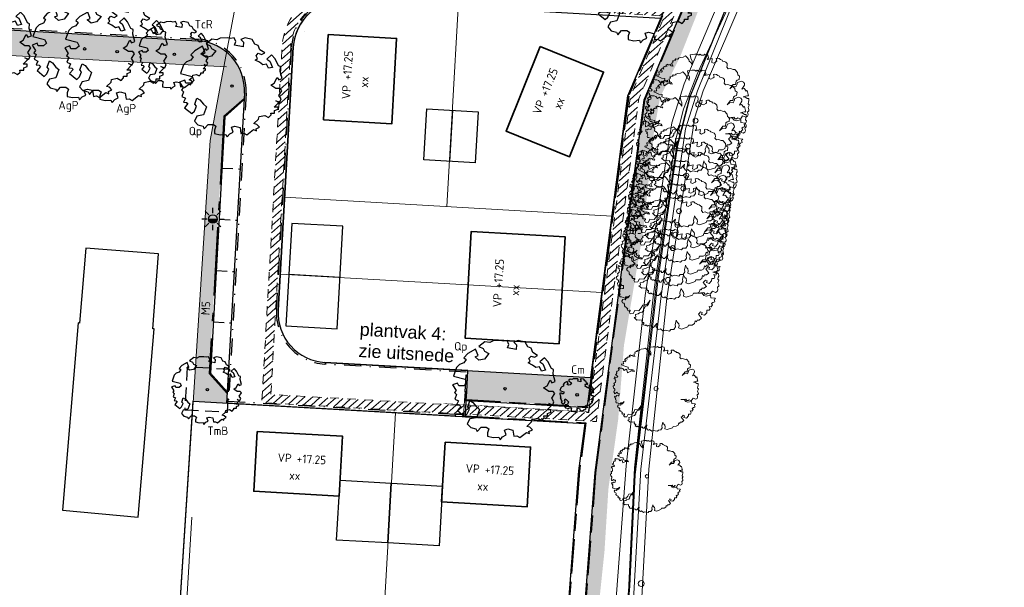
# Model space of a CAD drawing. Header units: metres. Extents: x 174282 to 175177, y 462028 to 462851.
# Tile 25 of 256: x 174612 to 174727, y 462285 to 462351. Entities that reach past the tile are written whole.
import ezdxf
from ezdxf.enums import TextEntityAlignment as Align

# ---------------------------------------------------------------- set-up
doc = ezdxf.new("R2010")
doc.units = ezdxf.units.M
for name, pattern in [('HIDDEN2', [4.7625, 3.175, -1.5875]), ('HIDDENX2', [0.75, 0.5, -0.25]), ('NLCS-HIDDEN', [4, 2, -2]), ('VH-GELEIDEBAND_50X200', [8, 4, -2, 0, -2]), ('VH-OPSLUITBAND', [10, 4, -2, 2, -2]), ('VH-OPSLUITBAND_100X200', [16, 8, -2, 4, -2]), ('VH-OPSLUITBAND_120X250', [26, 16, -4, 2, -4])]:
    doc.linetypes.add(name, pattern=pattern)
for name, color, linetype, lineweight in [('B-ME-GR-BOOM-S', 8, 'Continuous', 20), ('B-ME-GR-HAAG-G', 8, 'GR-HAAG1', 20), ('B-ME-WH-WATERGANG_SLOOT_BODEM-G', 8, 'Continuous', 20), ('B-ME-WH-WATERGANG_SLOOT_INSTEEK-G', 8, 'Continuous', 20), ('B-WE-OG-BEBOUWING-G', 8, 'Continuous', 30), ('B-XX-KG-GRENS_PERCEEL-BEREKEND-G', 213, 'Continuous', 20), ('B-XX-KG-GRENS_PERCEEL-G', 213, 'Continuous', 20), ('N-PV-KG-GRENS_PERCEEL-G', 1, 'Continuous', 20), ('N-PV-KG-GRENS_UITGEEFBAAR-GEBIED-G', 170, 'Continuous', 30), ('N-WE-AL-WERKGRENS-G', 173, 'AL-WERKGRENS', 20), ('N-WE-GR-PLANTVAK-V', 86, 'Continuous', 25), ('N-WE-GR-SOORTNAAM-BOOM-T20', 90, 'Continuous', 25), ('N-WE-GR-SOORTNAAM-GRAS-T20', 90, 'Continuous', 25), ('N-WE-GR-T30', 7, 'Continuous', 30), ('N-WE-GR-WORTELDOEK-G', 147, 'HIDDENX2', 25), ('N-WE-GW-GROEIPLAATSVERBETERING_BOMENGRANULAAT-LAVA-G', 97, 'HIDDEN2', 25), ('N-WE-IE-MEUBILAIR_WEGMEUBILAIR-LICHTMAST-PAALTOP-6.00-S', 5, 'Continuous', 25), ('N-WE-KL-TRACE_WENSTRACE-A', 1, 'Continuous', 20), ('N-WE-KL-TRACE_WENSTRACE-G', 7, 'NLCS-HIDDEN', 20), ('N-WE-OG-BEBOUWING_CARPORT-G', 40, 'Continuous', 25), ('N-WE-OG-BEBOUWING_GARAGE-G', 142, 'Continuous', 25), ('N-WE-OG-BEBOUWING_WONINGBOUW-G', 7, 'Continuous', 35), ('N-WE-OG-BEBOUWING_WONINGBOUW_HUISNUMMER-T20', 7, 'Continuous', 25), ('N-WE-OG-BEBOUWING_WONINGBOUW_VLOERPEIL-T20', 7, 'Continuous', 25), ('N-WE-VH-KANTOPSLUITING_ACHTERKANTBAND-G', 50, 'Continuous', 25), ('N-WE-VH-KANTOPSLUITING_EINDVERLOOPBAND_50-200X200-G', 13, 'Continuous', 25), ('N-WE-VH-KANTOPSLUITING_GELEIDEBAND_50-200X200-G', 210, 'VH-GELEIDEBAND_50X200', 25), ('N-WE-VH-KANTOPSLUITING_OPSLUITBAND_100X200-G', 152, 'VH-OPSLUITBAND_100X200', 25), ('N-WE-VH-KANTOPSLUITING_OPSLUITBAND_120X250-G', 152, 'VH-OPSLUITBAND_120X250', 25), ('N-WE-VH-KANTOPSLUITING_OPSLUITBAND_200X200-G', 152, 'VH-OPSLUITBAND', 20), ('N-WE-VH-VERHARDING_BETONSTRAATSTEEN_MARKERINGSSTEEN-G', 50, 'HIDDEN2', 25)]:
    doc.layers.add(name, color=color, linetype=linetype, lineweight=lineweight)
for name, color, linetype, lineweight, true_color in [('N-WE-GR-BOOM-1E-GROOTTE-S', 7, 'Continuous', 25, 0x00cc00), ('N-WE-GR-BOOM-2E-GROOTTE-S', 7, 'Continuous', 25, 0x00cc00), ('N-WE-GR-BOOM-3E-GROOTTE-S', 7, 'Continuous', 25, 0x00cc00), ('N-WE-GR-GRAS_BERM-NECTAR-ONDER-MAAIMES-V', 7, 'Continuous', 25, 0xc4ff8a)]:
    doc.layers.add(name, color=color, linetype=linetype, lineweight=lineweight, true_color=true_color)
doc.styles.add('NLCS-ISO-M500-T20', font='NLCS-ISO.ttf', dxfattribs={"height": 1})
doc.styles.add('NLCS-ISO-M500-T30', font='NLCS-ISO.ttf', dxfattribs={"height": 1.5})
doc.linetypes.add('AL-WERKGRENS', pattern='A,10,[106,Afdeling.shx,S=1,R=0,X=0,Y=0],-2', length=12)
doc.linetypes.add('GR-HAAG1', pattern='A,6,[176,NLCS.SHX,S=0.125,R=0,X=0,Y=0],-2', length=8)

# ---------------------------------------------------------------- blocks, each defined once
blk = doc.blocks.new('boom')
blk.add_lwpolyline([(-0.306, 1.961), (-0.368, 2.058), (-0.435, 2.112), (-0.463, 2.207), (-0.553, 2.308), (-0.621, 2.376), (-0.727, 2.32), (-0.864, 2.305), (-0.973, 2.267), (-0.946, 2.228), (-1.009, 2.216), (-1.034, 2.222), (-1.086, 2.235), (-1.118, 2.198), (-1.085, 2.17), (-1.135, 2.17), (-1.165, 2.165), (-1.249, 2.129), (-1.214, 2.084), (-1.238, 2.046), (-1.295, 2.022), (-1.272, 1.977), (-1.266, 1.907), (-1.229, 1.873), (-1.33, 1.894), (-1.364, 1.911), (-1.358, 1.967), (-1.424, 1.937), (-1.482, 1.941), (-1.494, 1.977), (-1.573, 1.911), (-1.514, 1.868), (-1.571, 1.86), (-1.616, 1.843), (-1.638, 1.866), (-1.702, 1.804), (-1.68, 1.732), (-1.763, 1.769), (-1.851, 1.663), (-1.746, 1.645), (-1.784, 1.578), (-1.855, 1.599), (-1.919, 1.596), (-1.901, 1.476), (-1.89, 1.472), (-1.943, 1.437), (-2.007, 1.451), (-2.028, 1.401), (-1.919, 1.352), (-1.795, 1.296), (-1.625, 1.267), (-1.636, 1.168), (-1.59, 1.14), (-1.505, 1.094), (-1.41, 1.112), (-1.304, 1.077), (-1.262, 1.006), (-1.35, 1.02), (-1.417, 1.059), (-1.474, 1.024), (-1.661, 0.925), (-1.707, 1.101), (-1.753, 1.144), (-1.862, 1.073), (-1.94, 1.179), (-2.021, 1.207), (-2.113, 1.207), (-2.158, 1.234), (-2.208, 1.146), (-2.162, 1.112), (-2.18, 1.055), (-2.212, 1.041), (-2.265, 1.033), (-2.306, 0.96), (-2.286, 0.9), (-2.335, 0.851), (-2.364, 0.826), (-2.236, 0.72), (-2.282, 0.678), (-2.353, 0.66), (-2.42, 0.699), (-2.441, 0.586), (-2.424, 0.579), (-2.374, 0.568), (-2.385, 0.505), (-2.357, 0.473), (-2.374, 0.374), (-2.466, 0.304), (-2.427, 0.237), (-2.438, 0.201), (-2.508, 0.152), (-2.487, 0.025), (-2.448, 0.011), (-2.416, -0.03), (-2.416, -0.106), (-2.443, -0.123), (-2.461, -0.177), (-2.438, -0.234), (-2.434, -0.297), (-2.398, -0.283), (-2.323, -0.243), (-2.296, -0.208), (-2.247, -0.266), (-2.163, -0.274), (-2.171, -0.412), (-2.219, -0.422), (-2.296, -0.394), (-2.347, -0.449), (-2.426, -0.437), (-2.417, -0.522), (-2.345, -0.554), (-2.394, -0.611), (-2.349, -0.64), (-2.333, -0.71), (-2.356, -0.767), (-2.336, -0.825), (-2.272, -0.825), (-2.11, -0.89), (-2.05, -0.829), (-1.946, -0.822), (-1.868, -0.756), (-1.955, -0.876), (-2.026, -0.876), (-2.085, -0.967), (-2.197, -0.946), (-2.251, -1.03), (-2.215, -1.113), (-2.147, -1.127), (-2.12, -1.183), (-2.127, -1.255), (-2.094, -1.306), (-2.061, -1.302), (-2.033, -1.348), (-2.006, -1.374), (-1.983, -1.367), (-1.962, -1.403), (-1.997, -1.424), (-1.953, -1.481), (-1.882, -1.474), (-1.851, -1.476), (-1.845, -1.524), (-1.87, -1.536), (-1.895, -1.555), (-1.843, -1.651), (-1.701, -1.637), (-1.625, -1.496), (-1.42, -1.506), (-1.305, -1.364), (-1.232, -1.225), (-1.027, -1.195), (-0.934, -1.083), (-0.871, -0.99), (-0.948, -1.181), (-1.013, -1.263), (-1.101, -1.266), (-1.142, -1.378), (-1.196, -1.405), (-1.185, -1.473), (-1.253, -1.566), (-1.395, -1.61), (-1.449, -1.652), (-1.586, -1.684), (-1.573, -1.806), (-1.652, -1.831), (-1.513, -1.953), (-1.464, -1.942), (-1.39, -1.959), (-1.264, -1.937), (-1.274, -2.008), (-1.235, -2.069), (-1.186, -2.065), (-1.18, -2.117), (-1.22, -2.165), (-1.117, -2.22), (-1.092, -2.199), (-1.051, -2.2), (-0.996, -2.244), (-0.95, -2.22), (-0.889, -2.242), (-0.82, -2.253), (-0.803, -2.226), (-0.774, -2.286), (-0.778, -2.307), (-0.7, -2.313), (-0.656, -2.253), (-0.548, -2.129), (-0.536, -2.119), (-0.558, -2.244), (-0.597, -2.263), (-0.551, -2.31), (-0.496, -2.403), (-0.445, -2.42), (-0.374, -2.376), (-0.241, -2.488), (-0.139, -2.448), (-0.054, -2.458), (0.079, -2.488), (0.143, -2.414), (0.279, -2.41), (0.36, -2.285), (0.345, -2.174), (0.378, -2.06), (0.398, -1.962), (0.464, -2.078), (0.52, -2.139), (0.537, -2.233), (0.512, -2.34), (0.649, -2.392), (0.966, -2.288), (1, -2.2), (1.182, -2.196), (1.293, -2.127), (1.326, -1.996), (1.392, -2.04), (1.416, -1.957), (1.509, -1.957), (1.632, -1.867), (1.476, -1.669), (1.524, -1.633), (1.587, -1.556), (1.665, -1.591), (1.632, -1.675), (1.776, -1.718), (1.89, -1.594), (1.896, -1.48), (2.008, -1.48), (2.048, -1.413), (2.001, -1.286), (2.093, -1.311), (2.13, -1.261), (2.173, -1.221), (2.115, -1.149), (2.183, -1.097), (2.272, -1.07), (2.24, -0.943), (2.305, -0.92), (2.292, -0.893), (2.081, -0.866), (2.068, -0.739), (1.854, -0.791), (1.745, -0.756), (1.657, -0.644), (1.451, -0.639), (1.737, -0.604), (1.796, -0.689), (1.868, -0.692), (1.928, -0.642), (2.059, -0.701), (2.16, -0.545), (2.316, -0.611), (2.398, -0.567), (2.429, -0.488), (2.404, -0.359), (2.471, -0.297), (2.466, -0.241), (2.431, -0.135), (2.459, -0.065), (2.481, -0.007), (2.426, 0.037), (2.442, 0.142), (2.47, 0.191), (2.459, 0.307), (2.381, 0.305), (2.265, 0.379), (2.183, 0.379), (2.359, 0.432), (2.445, 0.432), (2.431, 0.49), (2.38, 0.684), (2.326, 0.664), (2.275, 0.75), (2.232, 0.785), (2.131, 0.758), (2.255, 0.957), (2.248, 1.027), (2.201, 1.097), (2.107, 1.144), (1.916, 1.078), (1.877, 0.961), (1.83, 0.871), (1.67, 0.887), (1.534, 0.766), (1.698, 0.984), (1.819, 0.988), (1.846, 1.152), (1.901, 1.199), (1.998, 1.222), (2.017, 1.395), (1.921, 1.451), (1.912, 1.565), (1.781, 1.717), (1.703, 1.707), (1.57, 1.761), (1.462, 1.741), (1.394, 1.825), (1.413, 1.903), (1.408, 2.006), (1.348, 2.066), (1.28, 2.106), (1.188, 2.124), (1.164, 2.17), (1.084, 2.192), (1.018, 2.25), (0.943, 2.259), (0.878, 2.242), (0.903, 2.124), (0.864, 2.085), (0.746, 2.021), (0.662, 2.06), (0.684, 2.248), (0.437, 2.192), (0.495, 2.286), (0.471, 2.423), (0.319, 2.457), (0.279, 2.413), (0.157, 2.413), (0.083, 2.462), (0.029, 2.418), (-0.057, 2.455), (-0.162, 2.452), (-0.386, 2.425), (-0.359, 2.258), (-0.299, 2.118), (-0.306, 1.961)])
blk.add_circle((0, 0), 0.12)
blk = doc.blocks.new('SGR-BOOM_1EGROOTTE')
at = {"linetype": 'Continuous', "flags": 128}
blk.add_lwpolyline([(167869.05, 467739.16), (167868.85, 467739.66), (167868.45, 467739.81), (167868.14, 467740.36), (167867.34, 467740.57), (167866.83, 467740.36), (167867.14, 467740.06), (167867.09, 467739.51), (167866.08, 467739.71), (167866.23, 467740.11), (167866.03, 467740.57), (167865.62, 467740.47), (167865.22, 467740.57), (167864.41, 467740.52), (167864.01, 467740.32), (167863.45, 467740.41), (167862.75, 467739.86), (167863.25, 467739.61), (167863.4, 467739.3), (167863.91, 467739.05), (167863.4, 467738.4), (167862.75, 467738.25), (167862.3, 467738.65), (167862.65, 467738.79), (167862.35, 467739.56), (167861.44, 467739.05), (167860.98, 467738.55), (167861.24, 467738.35), (167860.98, 467737.94), (167860.48, 467737.74), (167860.13, 467737.39), (167859.77, 467736.38), (167861.13, 467736.03), (167861.34, 467735.57), (167860.98, 467735.27), (167860.38, 467735.27), (167860.26, 467735.59), (167859.67, 467735.37), (167860.08, 467734.72), (167859.88, 467734.47), (167860.13, 467734.26), (167859.92, 467733.71), (167860.35, 467733.5), (167860.13, 467733.05), (167860.48, 467733), (167860.64, 467732.86), (167860.24, 467732.38), (167861.08, 467731.69), (167861.39, 467731.99), (167861.64, 467732.55), (167861.44, 467732.8), (167861.69, 467733.51), (167862.04, 467733.3), (167862.45, 467732.8), (167862.8, 467732.5), (167862.45, 467731.54), (167861.69, 467731.39), (167861.39, 467730.83), (167861.79, 467730.38), (167862.4, 467730.23), (167862.47, 467730.08), (167862.55, 467729.93), (167863, 467730.43), (167863.61, 467730.43), (167863.91, 467730.23), (167863.76, 467729.78), (167863.76, 467729.37), (167864.41, 467729.22), (167865.07, 467729.27), (167865.22, 467728.97), (167865.52, 467729.32), (167865.93, 467729.52), (167865.73, 467730.1), (167866.13, 467730.23), (167866.73, 467730.08), (167866.83, 467729.37), (167867.19, 467729.42), (167867.54, 467729.22), (167868.3, 467729.82), (167868.65, 467729.68), (167868.6, 467729.93), (167869, 467730.13), (167868.7, 467730.43), (167868.35, 467730.53), (167868.9, 467731.04), (167868.95, 467731.34), (167869.61, 467731.49), (167870.06, 467731.24), (167870.36, 467731.54), (167870.34, 467731.75), (167870.77, 467731.75), (167870.77, 467732.05), (167871.17, 467732.2), (167871.17, 467732.45), (167870.72, 467732.45), (167871.27, 467733), (167870.92, 467733.2), (167871.37, 467733.05), (167871.52, 467733.41), (167871.27, 467733.81), (167871.62, 467734.36), (167871.42, 467734.62), (167870.92, 467734.62), (167870.31, 467735.02), (167870.72, 467735.27), (167871.07, 467735.93), (167871.27, 467735.63), (167871.67, 467735.78), (167871.42, 467736.63), (167871.47, 467737.19), (167871.22, 467737.29), (167870.82, 467738.1), (167870.41, 467738.55), (167869.87, 467738.05), (167870.21, 467737.84), (167870.52, 467737.09), (167870.06, 467736.99), (167869.81, 467737.49), (167869.4, 467737.39), (167869, 467737.69), (167868.5, 467737.94), (167868.75, 467738.15), (167868.6, 467738.45), (167868.85, 467738.75), (167869.25, 467738.6), (167869.61, 467738.8)], close=True, dxfattribs=at)
at = {"linetype": 'Continuous'}
blk.add_circle((167865.8, 467734.92), 0.143, dxfattribs=at)
blk = doc.blocks.new('SGR-BOOM_2EGROOTTE')
at = {"linetype": 'Continuous', "flags": 128}
blk.add_lwpolyline([(2.22, 2.89), (2.08, 3.23), (1.8, 3.34), (1.6, 3.71), (1.05, 3.85), (0.7, 3.71), (0.91, 3.51), (0.87, 3.13), (0.19, 3.27), (0.29, 3.54), (0.15, 3.85), (-0.12, 3.78), (-0.4, 3.85), (-0.95, 3.82), (-1.22, 3.68), (-1.6, 3.75), (-2.08, 3.37), (-1.74, 3.2), (-1.64, 2.99), (-1.29, 2.82), (-1.64, 2.37), (-2.08, 2.27), (-2.39, 2.54), (-2.15, 2.64), (-2.36, 3.17), (-2.98, 2.82), (-3.29, 2.48), (-3.12, 2.34), (-3.29, 2.06), (-3.63, 1.93), (-3.87, 1.69), (-4.11, 1), (-3.19, 0.76), (-3.05, 0.45), (-3.29, 0.24), (-3.7, 0.24), (-3.78, 0.46), (-4.18, 0.31), (-3.91, -0.14), (-4.04, -0.31), (-3.87, -0.45), (-4.01, -0.83), (-3.72, -0.97), (-3.87, -1.27), (-3.63, -1.31), (-3.52, -1.4), (-3.79, -1.73), (-3.22, -2.2), (-3.01, -2), (-2.84, -1.62), (-2.98, -1.45), (-2.81, -0.96), (-2.56, -1.1), (-2.29, -1.45), (-2.05, -1.65), (-2.29, -2.3), (-2.81, -2.41), (-3.01, -2.79), (-2.74, -3.1), (-2.32, -3.2), (-2.27, -3.3), (-2.22, -3.41), (-1.91, -3.06), (-1.5, -3.06), (-1.29, -3.2), (-1.39, -3.51), (-1.39, -3.78), (-0.95, -3.89), (-0.5, -3.85), (-0.4, -4.06), (-0.19, -3.82), (0.08, -3.68), (-0.05, -3.29), (0.22, -3.2), (0.63, -3.3), (0.7, -3.78), (0.94, -3.75), (1.18, -3.89), (1.7, -3.47), (1.94, -3.58), (1.91, -3.41), (2.18, -3.27), (1.98, -3.06), (1.73, -2.99), (2.11, -2.65), (2.15, -2.44), (2.59, -2.34), (2.9, -2.51), (3.11, -2.3), (3.1, -2.16), (3.39, -2.16), (3.39, -1.96), (3.66, -1.86), (3.66, -1.69), (3.35, -1.69), (3.73, -1.31), (3.49, -1.17), (3.8, -1.27), (3.9, -1.03), (3.73, -0.76), (3.97, -0.38), (3.83, -0.21), (3.49, -0.21), (3.08, 0.07), (3.35, 0.24), (3.59, 0.69), (3.73, 0.48), (4, 0.59), (3.83, 1.17), (3.87, 1.55), (3.69, 1.62), (3.42, 2.17), (3.14, 2.47), (2.77, 2.14), (3.01, 2), (3.21, 1.48), (2.9, 1.41), (2.73, 1.75), (2.46, 1.69), (2.18, 1.89), (1.84, 2.06), (2.01, 2.2), (1.91, 2.41), (2.08, 2.61), (2.35, 2.51), (2.59, 2.65)], close=True, dxfattribs=at)
at = {"linetype": 'Continuous'}
blk.add_circle((0, 0), 0.123, dxfattribs=at)
blk = doc.blocks.new('SGR-BOOM_3EGROOTTE')
at = {"linetype": 'Continuous', "flags": 128}
blk.add_lwpolyline([(1.09, 1.42), (1.02, 1.59), (0.89, 1.64), (0.78, 1.83), (0.51, 1.89), (0.35, 1.83), (0.45, 1.72), (0.43, 1.54), (0.09, 1.61), (0.14, 1.74), (0.07, 1.89), (-0.06, 1.86), (-0.2, 1.89), (-0.47, 1.88), (-0.6, 1.81), (-0.79, 1.84), (-1.02, 1.66), (-0.86, 1.57), (-0.8, 1.47), (-0.64, 1.39), (-0.8, 1.17), (-1.02, 1.12), (-1.18, 1.25), (-1.06, 1.3), (-1.16, 1.56), (-1.46, 1.39), (-1.62, 1.22), (-1.53, 1.15), (-1.62, 1.01), (-1.79, 0.95), (-1.9, 0.83), (-2.02, 0.49), (-1.57, 0.37), (-1.5, 0.22), (-1.62, 0.12), (-1.82, 0.12), (-1.86, 0.22), (-2.06, 0.15), (-1.92, -0.07), (-1.99, -0.15), (-1.9, -0.22), (-1.97, -0.41), (-1.83, -0.48), (-1.9, -0.63), (-1.79, -0.64), (-1.73, -0.69), (-1.86, -0.85), (-1.58, -1.08), (-1.48, -0.98), (-1.4, -0.79), (-1.46, -0.71), (-1.38, -0.47), (-1.26, -0.54), (-1.12, -0.71), (-1.01, -0.81), (-1.12, -1.13), (-1.38, -1.18), (-1.48, -1.37), (-1.34, -1.52), (-1.14, -1.57), (-1.12, -1.62), (-1.09, -1.67), (-0.94, -1.5), (-0.74, -1.5), (-0.64, -1.57), (-0.69, -1.72), (-0.69, -1.86), (-0.47, -1.91), (-0.25, -1.89), (-0.2, -2), (-0.09, -1.88), (0.04, -1.81), (-0.02, -1.62), (0.11, -1.57), (0.31, -1.62), (0.35, -1.86), (0.46, -1.84), (0.58, -1.91), (0.84, -1.71), (0.95, -1.76), (0.94, -1.67), (1.07, -1.61), (0.97, -1.5), (0.85, -1.47), (1.04, -1.3), (1.06, -1.2), (1.27, -1.15), (1.43, -1.23), (1.53, -1.13), (1.52, -1.06), (1.66, -1.06), (1.66, -0.96), (1.8, -0.91), (1.8, -0.83), (1.65, -0.83), (1.83, -0.64), (1.71, -0.57), (1.87, -0.63), (1.92, -0.51), (1.83, -0.37), (1.95, -0.19), (1.88, -0.1), (1.71, -0.1), (1.51, 0.03), (1.65, 0.12), (1.77, 0.34), (1.83, 0.24), (1.97, 0.29), (1.88, 0.57), (1.9, 0.76), (1.82, 0.79), (1.68, 1.07), (1.54, 1.22), (1.36, 1.05), (1.48, 0.98), (1.58, 0.73), (1.43, 0.69), (1.34, 0.86), (1.21, 0.83), (1.07, 0.93), (0.9, 1.01), (0.99, 1.08), (0.94, 1.18), (1.02, 1.28), (1.16, 1.23), (1.27, 1.3)], close=True, dxfattribs=at)
at = {"linetype": 'Continuous'}
blk.add_circle((0, 0), 0.15, dxfattribs=at)
blk = doc.blocks.new('lichtmast 5.00 m')
blk.add_hatch(color=256).paths.add_polyline_path([(-0.25, 0, 1), (0.25, 0)])
for p, q in [((0, 0.35), (0, 0.65)), ((-0.35, 0), (-0.65, 0)), ((-0.247, 0.247), (-0.46, 0.46)), ((-0.25, 0), (0.25, 0)), ((0.247, 0.247), (0.46, 0.46)), ((0.35, 0), (0.65, 0)), ((-0.247, -0.247), (-0.46, -0.46)), ((0, -0.65), (0, -0.35)), ((0.247, -0.247), (0.46, -0.46))]:
    blk.add_line(p, q)
blk.add_circle((0, 0), 0.25)

msp = doc.modelspace()

# ---------------------------------------------------------------- hatches: boundary and pattern name
at = {"layer": 'N-WE-GR-GRAS_BERM-NECTAR-ONDER-MAAIMES-V'}
h = msp.add_hatch(color=256, dxfattribs=at)
h.dxf.hatch_style = 1
h.paths.add_polyline_path([(174675.13, 462247.46), (174677.4, 462246.85), (174677.56, 462248.95), (174677.42, 462255.02), (174678, 462263.36), (174678.65, 462275.96), (174679.99, 462288.8), (174680.45, 462296.11), (174681.59, 462304.2), (174682.27, 462312.89), (174684.48, 462326.04), (174685.82, 462338.21), (174686.5, 462341.88), (174688.85, 462346.66), (174694.1, 462359.99), (174697.94, 462369.49), (174696.63, 462370.19), (174691.27, 462357.07), (174684.67, 462341.5), (174678.96, 462298), (174677.4, 462277.75), (174675.7, 462262.1), (174675.64, 462249.31)])
h = msp.add_hatch(color=256, dxfattribs=at)
h.dxf.hatch_style = 1
edge = h.paths.add_edge_path()
edge.add_line((174591.59, 462347.43), (174591.8, 462347.41))
edge.add_line((174591.8, 462347.41), (174591.83, 462347.75))
edge.add_line((174591.83, 462347.75), (174635.5, 462345.46))
edge.add_line((174635.5, 462345.46), (174633.92, 462336.84))
edge.add_line((174633.92, 462336.84), (174631.93, 462306.36))
edge.add_line((174631.93, 462306.36), (174635.83, 462306.14))
edge.add_line((174635.83, 462306.14), (174635.89, 462307.27))
edge.add_line((174635.89, 462307.27), (174633.8, 462309.61))
edge.add_line((174633.8, 462309.61), (174635.52, 462339.66))
edge.add_line((174635.52, 462339.66), (174637.87, 462341.75))
edge.add_line((174637.87, 462341.75), (174637.9, 462342.36))
edge.add_arc((174632.11, 462342.69), 5.8, 356.7259, 446.7259)
edge.add_line((174632.44, 462348.48), (174594.86, 462350.63))
edge.add_arc((174594.53, 462344.84), 5.8, 86.7259, 139.196)
edge.add_line((174590.14, 462348.63), (174591.59, 462347.43))
at = {"layer": 'N-WE-GR-PLANTVAK-V'}
h = msp.add_hatch(color=256, dxfattribs=at)
h.dxf.hatch_style = 1
h.paths.add_polyline_path([(174678.4, 462309.11), (174664.04, 462309.93), (174663.9, 462307.44), (174663.85, 462306.54), (174677.96, 462305.73)])
at = {"layer": 'N-WE-KL-TRACE_WENSTRACE-A'}
h = msp.add_hatch(dxfattribs=at)
h.set_pattern_fill('AKL-WENSTRACE', color=256, scale=5, angle=356.73, pattern_type=2)
h.set_pattern_definition([(41.73, (0, 0), (-0.4160132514, 0.46643110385), [])])
edge = h.paths.add_edge_path()
edge.add_line((174641, 462307.15), (174643.32, 462347.76))
edge.add_arc((174649.41, 462347.41), 6.1, 99.6346, 176.7259, ccw=False)
edge.add_line((174648.39, 462353.43), (174648.45, 462354.45))
edge.add_line((174648.45, 462354.45), (174648.98, 462363.86))
edge.add_line((174648.98, 462363.86), (174622.83, 462365.36))
edge.add_line((174622.83, 462365.36), (174622.6, 462361.36))
edge.add_line((174622.6, 462361.36), (174595.31, 462362.92))
edge.add_line((174595.31, 462362.92), (174594.31, 462363.02))
edge.add_line((174594.31, 462363.02), (174578.89, 462364.56))
edge.add_line((174578.89, 462364.56), (174581.88, 462394.64))
edge.add_line((174581.88, 462394.64), (174597.9, 462393.04))
edge.add_line((174597.9, 462393.04), (174598.07, 462394.03))
edge.add_line((174598.07, 462394.03), (174571.93, 462396.65))
edge.add_arc((174567.35, 462350.97), 45.9, 84.2826, 105.3853)
edge.add_line((174555.18, 462395.23), (174516.04, 462384.46))
edge.add_line((174516.04, 462384.46), (174516.31, 462383.5))
edge.add_line((174516.31, 462383.5), (174555.44, 462394.26))
edge.add_arc((174567.35, 462350.97), 44.9, 84.2826, 105.3853, ccw=False)
edge.add_line((174571.83, 462395.65), (174580.88, 462394.74))
edge.add_line((174580.88, 462394.74), (174576.7, 462352.64))
edge.add_line((174576.7, 462352.64), (174577.69, 462352.54))
edge.add_line((174577.69, 462352.54), (174578.79, 462363.56))
edge.add_line((174578.79, 462363.56), (174595.23, 462361.93))
edge.add_line((174595.23, 462361.93), (174623.54, 462360.31))
edge.add_line((174623.54, 462360.31), (174623.77, 462364.3))
edge.add_line((174623.77, 462364.3), (174647.93, 462362.92))
edge.add_line((174647.93, 462362.92), (174647.43, 462354.23))
edge.add_arc((174649.41, 462347.41), 7.1, 106.1634, 176.7259)
edge.add_line((174642.32, 462347.82), (174639.94, 462306.2))
edge.add_line((174639.94, 462306.2), (174679.04, 462303.97))
edge.add_line((174679.04, 462303.97), (174683.99, 462341.69))
edge.add_line((174683.99, 462341.69), (174690.27, 462356.49))
edge.add_line((174690.27, 462356.49), (174695.98, 462370.45))
edge.add_arc((174687.38, 462373.97), 9.3, 337.7591, 439.7883)
edge.add_line((174689.02, 462383.13), (174670.75, 462386.42))
edge.add_arc((174621.2, 462048.69), 341.34, 81.6534, 85.3254)
edge.add_line((174649.02, 462388.9), (174631.18, 462389.92))
edge.add_line((174631.18, 462389.92), (174631.18, 462402.89))
edge.add_line((174631.18, 462402.89), (174630.18, 462402.97))
edge.add_line((174630.18, 462402.97), (174630.18, 462389.98))
edge.add_line((174630.18, 462389.98), (174597.7, 462391.83))
edge.add_line((174597.7, 462391.83), (174594.31, 462363.02))
edge.add_line((174594.31, 462363.02), (174595.31, 462362.92))
edge.add_line((174595.31, 462362.92), (174598.54, 462390.78))
edge.add_line((174598.54, 462390.78), (174648.96, 462387.9))
edge.add_arc((174620.93, 462046.4), 342.65, 81.668, 85.3083, ccw=False)
edge.add_line((174670.58, 462385.43), (174688.85, 462382.14))
edge.add_arc((174687.38, 462373.97), 8.3, -22.2409, 79.7883, ccw=False)
edge.add_line((174695.06, 462370.83), (174689.62, 462357.53))
edge.add_line((174689.62, 462357.53), (174687.42, 462352.35))
edge.add_line((174687.42, 462352.35), (174649.81, 462354.5))
edge.add_arc((174649.41, 462347.41), 7.1, 86.7259, 97.6336)
edge.add_line((174648.47, 462354.45), (174648.43, 462353.43))
edge.add_arc((174649.41, 462347.41), 6.1, 86.7259, 99.2251, ccw=False)
edge.add_line((174649.76, 462353.5), (174687.01, 462351.37))
edge.add_line((174687.01, 462351.37), (174683.02, 462341.95))
edge.add_line((174683.02, 462341.95), (174678.16, 462305.02))
edge.add_line((174678.16, 462305.02), (174641, 462307.15))

# ---------------------------------------------------------------- linework, layer by layer
at = {"layer": 'B-ME-GR-BOOM-S'}
msp.add_circle((174684.28, 462285.05), 0.35, dxfattribs=at)
at = {"layer": 'B-ME-GR-HAAG-G', "ltscale": 0.5}
msp.add_lwpolyline([(174629.9, 462261.82), (174630.75, 462276.08), (174631.77, 462292.81)], dxfattribs=at)
at = {"layer": 'B-ME-WH-WATERGANG_SLOOT_BODEM-G'}
for points in [[(174765.84, 462546.47), (174766.27, 462538.97), (174765.79, 462534.28), (174764.04, 462526.2), (174762.74, 462521.71), (174754.96, 462503.27), (174747.59, 462484.76), (174741.87, 462471.84), (174736.68, 462458.55), (174713.47, 462399.89), (174705.77, 462380.9), (174698.65, 462362.88), (174698.74, 462361.6), (174690.9, 462344.76), (174689.22, 462340.48), (174688.25, 462336.65), (174685.72, 462318.88), (174683.5, 462298.57), (174682.48, 462277.6), (174680.74, 462260.87), (174680.32, 462254.28), (174681.43, 462243.52)], [(174693.8, 462239.65), (174682.29, 462243.23), (174681.98, 462244.5), (174681.6, 462247.93), (174681.5, 462248.61), (174681.52, 462254.5), (174681.8, 462261.1), (174683.09, 462277.67), (174684.24, 462298.41), (174686.63, 462318.67), (174689.46, 462338.2), (174690.85, 462342.64), (174706.2, 462380.7), (174714.08, 462399.49), (174720.39, 462418.76), (174720.79, 462418.71), (174728.84, 462437.41), (174737.61, 462458.69), (174741.84, 462469.49), (174742.51, 462470.06), (174745.89, 462469.61)]]:
    msp.add_lwpolyline(points, dxfattribs=at)
at = {"layer": 'B-ME-WH-WATERGANG_SLOOT_INSTEEK-G'}
for points in [[(174745.07, 462468.57), (174743.24, 462468.43), (174741.87, 462467.55), (174738.85, 462458.21), (174729.86, 462436.69), (174721.77, 462418.26), (174714.68, 462399.13), (174707.09, 462380.31), (174699.67, 462361.6), (174691.51, 462342.61), (174690.57, 462339.57), (174687.27, 462318.39), (174685.17, 462298.42), (174684.06, 462277.72), (174682.59, 462261.31), (174682.45, 462258.33), (174682.19, 462252.5), (174682.28, 462248.66), (174682.8, 462245.43), (174682.83, 462243.99), (174685.61, 462242.92), (174693.98, 462240.27)], [(174735.47, 462458.94), (174719.59, 462419.51), (174712.41, 462400.65), (174704.83, 462381.52), (174697.34, 462362.44), (174689.29, 462343.44), (174687.85, 462338.89), (174684.75, 462318.7), (174682.54, 462298.82), (174680.91, 462277.64), (174679.74, 462260.95), (174679.15, 462252.63), (174679.68, 462247.51), (174679.07, 462246), (174677.75, 462244.64), (174646.74, 462253.02), (174629.64, 462258.1), (174616.29, 462261.4), (174614.25, 462262), (174613.87, 462260.54), (174615.24, 462260.08)]]:
    msp.add_lwpolyline(points, dxfattribs=at)
at = {"layer": 'B-WE-OG-BEBOUWING-G'}
msp.add_lwpolyline([(174627.87, 462323.57), (174619.36, 462324.26), (174618.65, 462315.49), (174618.46, 462315.5), (174616.64, 462293.63), (174625.5, 462292.81), (174627.36, 462314.8), (174627.2, 462314.81), (174627.87, 462323.57)], dxfattribs=at)
at = {"layer": 'B-XX-KG-GRENS_PERCEEL-BEREKEND-G'}
msp.add_lwpolyline([(174630, 462262.01), (174584.71, 462274.53), (174591.83, 462347.75), (174635.8, 462345.44)], dxfattribs=at)
at = {"layer": 'B-XX-KG-GRENS_PERCEEL-G', "flags": 128}
for points in [[(174723.76, 462426.98), (174651.66, 462430.95), (174635.49, 462345.42)], [(174723.76, 462426.98), (174717.49, 462411.59), (174715.23, 462404.23), (174689.91, 462341.83), (174688.39, 462336.02), (174686.13, 462320.56), (174684.28, 462304.65), (174683.46, 462297.67), (174682.85, 462284.71), (174680.94, 462260.93), (174681.5, 462242.64)], [(174635.49, 462345.42), (174633.92, 462336.84), (174631.06, 462293), (174629.06, 462262.26)]]:
    msp.add_lwpolyline(points, dxfattribs=at)
at = {"layer": 'N-PV-KG-GRENS_PERCEEL-G'}
for points in [[(174662.91, 462352.34), (174661.58, 462329.11)], [(174642.61, 462330.19), (174680.88, 462328)], [(174642.1, 462321.21), (174679.71, 462319.05)], [(174654.31, 462283.29), (174655.55, 462305.01)]]:
    msp.add_lwpolyline(points, dxfattribs=at)
at = {"layer": 'N-PV-KG-GRENS_UITGEEFBAAR-GEBIED-G'}
msp.add_lwpolyline([(174643.62, 462347.74), (174641.86, 462317.01, 0.414214), (174647.32, 462310.89), (174678.4, 462309.11), (174682.73, 462342.03), (174686.56, 462351.09), (174649.74, 462353.2, 0.414214)], format="xyb", close=True, dxfattribs=at)
msp.add_lwpolyline([(174673.65, 462249.95), (174629.06, 462262.27), (174631.93, 462306.36), (174677.69, 462303.74), (174676.97, 462298.21), (174675.41, 462277.93), (174673.7, 462262.21)], close=True, dxfattribs=at)
at = {"layer": 'N-WE-AL-WERKGRENS-G', "flags": 128}
msp.add_lwpolyline([(174681.6, 462243.51), (174681.06, 462261.02), (174682.97, 462284.8), (174683.58, 462297.77), (174686.25, 462320.65), (174688.51, 462336.11), (174690.02, 462341.92), (174715.34, 462404.33), (174717.6, 462411.68), (174737.65, 462460.86), (174741.72, 462470.51), (174748.82, 462487.36), (174674.44, 462494.01, 0.041999), (174666.06, 462494.06), (174643.6, 462492.29, -0.021198), (174639.36, 462492.13), (174613.92, 462492.29), (174609.22, 462496.26), (174608.96, 462517.18), (174610.6, 462533.73), (174610.95, 462546.93), (174609.54, 462546.93), (174609.56, 462563.21), (174618.4, 462564.58), (174617.88, 462574.52), (174609.66, 462573.7), (174609.2, 462609.69), (174614.49, 462610.53), (174612.97, 462619.97), (174609.09, 462619.53), (174608.93, 462630.62), (174611.94, 462638.32), (174653.33, 462646.14), (174694.68, 462654.97), (174753.66, 462669.69), (174754.24, 462666.58), (174760.41, 462667.39), (174761.85, 462678.25), (174772.34, 462679.78), (174801.27, 462672.42), (174803.39, 462678.62), (174801.39, 462679.59), (174797.28, 462686.23), (174795.78, 462697.83), (174787.85, 462696.85), (174788.46, 462691.59), (174783.45, 462686.95), (174765.03, 462688.38), (174763.02, 462691.27), (174740.98, 462686.16), (174741.96, 462681.48), (174695.59, 462670.34), (174674.21, 462665.29), (174611.44, 462653.07), (174598.86, 462662.14), (174595.02, 462656.91), (174598.27, 462653.8), (174601.56, 462645.07), (174585.18, 462641.56), (174585.85, 462637.59), (174468.11, 462610.77), (174467.26, 462614.57), (174459.44, 462613.03), (174458.95, 462618.39), (174449.12, 462618.05), (174449.29, 462624.91), (174429.95, 462629.37), (174428.41, 462620.58), (174434.37, 462618.91), (174430.64, 462597.26), (174453.02, 462592.8), (174457.79, 462586.57), (174474.78, 462527.66), (174488.4, 462479.4), (174491.18, 462461.43), (174515.96, 462468.21), (174535.68, 462396.05), (174500.83, 462386.52), (174501.86, 462382.66), (174505.48, 462383.7), (174513.39, 462351.32), (174573.09, 462348.63), (174564.86, 462275.16), (174544.95, 462280.68), (174541.17, 462282.43), (174531.99, 462278.88), (174531.51, 462278.62), (174530.32, 462277.99), (174523.2, 462274.2), (174512.77, 462266.76), (174511.32, 462265.73), (174510.32, 462265.11), (174492.91, 462254.31), (174458.68, 462233.08), (174458.27, 462228.3), (174437.21, 462215.45), (174430.68, 462218.39), (174424.18, 462214.14), (174422.65, 462205.2), (174428.02, 462195.99), (174430.58, 462197.27), (174431.83, 462199.59), (174481.46, 462229.38), (174511.75, 462248), (174520.11, 462251.92), (174528.99, 462255.04), (174538.39, 462257.27), (174544.53, 462258.29), (174554.32, 462259.26), (174563.59, 462259.19), (174572.87, 462258.17), (174582.16, 462256.15), (174620.67, 462248.4), (174620.81, 462250.72), (174679.07, 462234.3), (174681.6, 462243.51)], format="xyb", dxfattribs=at)
at = {"layer": 'N-WE-GR-WORTELDOEK-G', "ltscale": 2, "const_width": 0.05, "flags": 128}
msp.add_lwpolyline([(174661.17, 462306.09), (174678.08, 462305.12), (174678.63, 462309.31)], dxfattribs=at)
at = {"layer": 'N-WE-GW-GROEIPLAATSVERBETERING_BOMENGRANULAAT-LAVA-G', "ltscale": 0.5}
msp.add_lwpolyline([(174630.94, 462305.36), (174635.93, 462305.08), (174636.22, 462310.07), (174631.23, 462310.35)], close=True, dxfattribs=at)
at = {"layer": 'N-WE-KL-TRACE_WENSTRACE-G', "ltscale": 0.5, "flags": 128}
msp.add_lwpolyline([(174577.69, 462352.54), (174578.79, 462363.56), (174595.23, 462361.93), (174623.54, 462360.31), (174623.77, 462364.3), (174647.93, 462362.92), (174647.43, 462354.23, 0.317999), (174642.32, 462347.82), (174639.94, 462306.2), (174679.04, 462303.97), (174683.99, 462341.69), (174688.48, 462352.29)], format="xyb", dxfattribs=at)
msp.add_lwpolyline([(174678.16, 462305.02), (174683.02, 462341.95), (174687.01, 462351.37), (174649.76, 462353.5, 0.414214), (174643.32, 462347.76), (174641, 462307.15)], format="xyb", close=True, dxfattribs=at)
at = {"layer": 'N-WE-OG-BEBOUWING_CARPORT-G'}
for points in [[(174649.43, 462326.8), (174643.44, 462327.14), (174642.76, 462315.16), (174648.75, 462314.82), (174649.43, 462326.8)], [(174649.09, 462320.81), (174643.1, 462321.15)]]:
    msp.add_lwpolyline(points, dxfattribs=at)
at = {"layer": 'N-WE-OG-BEBOUWING_GARAGE-G'}
msp.add_line((174659.23, 462340.54), (174665.22, 462340.19), dxfattribs=at)
for points in [[(174664.88, 462334.2), (174658.89, 462334.55), (174659.23, 462340.54)], [(174662.23, 462340.36), (174661.88, 462334.37)], [(174665.22, 462340.19), (174664.88, 462334.2)], [(174655.08, 462296.77), (174654.68, 462289.79), (174648.69, 462290.13), (174649.09, 462297.12), (174661.07, 462296.43)], [(174661.07, 462296.43), (174660.67, 462289.44), (174654.68, 462289.79), (174655.08, 462296.77)]]:
    msp.add_lwpolyline(points, dxfattribs=at)
at = {"layer": 'N-WE-OG-BEBOUWING_WONINGBOUW-G'}
msp.add_lwpolyline([(174647.14, 462339.22), (174655.12, 462338.77), (174655.7, 462348.75), (174647.71, 462349.21)], close=True, dxfattribs=at)
for points in [[(174672.47, 462347.79), (174668.49, 462337.9), (174675.91, 462334.92), (174679.89, 462344.81), (174672.47, 462347.79)], [(174674.69, 462313.08), (174675.41, 462325.56), (174664.43, 462326.19), (174663.71, 462313.71), (174674.69, 462313.08)], [(174639.4, 462302.83), (174639, 462295.84), (174648.98, 462295.27), (174649.38, 462302.26), (174639.4, 462302.83)], [(174661.36, 462301.57), (174660.96, 462294.58), (174670.95, 462294.01), (174671.35, 462301), (174661.36, 462301.57)]]:
    msp.add_lwpolyline(points, dxfattribs=at)
at = {"layer": 'N-WE-VH-KANTOPSLUITING_ACHTERKANTBAND-G'}
for p, q in [((174688.59, 462355.88), (174682.73, 462342.03)), ((174597.63, 462350.47), (174632.44, 462348.48)), ((174641.86, 462317.01), (174643.62, 462347.74)), ((174637.9, 462342.36), (174635.83, 462306.14)), ((174682.73, 462342.03), (174677.96, 462305.73)), ((174635.64, 462339.6), (174637.86, 462341.58)), ((174635.64, 462339.6), (174633.93, 462309.65)), ((174664.04, 462309.93), (174647.32, 462310.89)), ((174633.93, 462309.65), (174635.9, 462307.44)), ((174663.9, 462307.44), (174664.04, 462309.93)), ((174662.54, 462304.61), (174635.83, 462306.14)), ((174663.73, 462304.54), (174663.84, 462306.44)), ((174663.84, 462306.44), (174678.04, 462305.63))]:
    msp.add_line(p, q, dxfattribs=at)
for points in [[(174691.18, 462357.11), (174684.58, 462341.53), (174678.86, 462298.01), (174677.3, 462277.76), (174675.6, 462262.1), (174675.54, 462249.32), (174675.06, 462247.59), (174653.07, 462253.66)], [(174663.73, 462304.54), (174677.69, 462303.74), (174676.97, 462298.21), (174675.41, 462277.93), (174673.7, 462262.21), (174673.65, 462249.95), (174584.7, 462274.53)]]:
    msp.add_lwpolyline(points, dxfattribs=at)
for centre, start, end in [((174649.41, 462347.41), 86.7259, 176.7259), ((174632.11, 462342.69), 356.7259, 86.7259), ((174647.65, 462316.68), 176.7259, 266.7259)]:
    msp.add_arc(centre, 5.8, start, end, dxfattribs=at)
at = {"layer": 'N-WE-VH-KANTOPSLUITING_EINDVERLOOPBAND_50-200X200-G'}
for points in [[(174663.84, 462306.44), (174663.9, 462307.44), (174663.7, 462307.45), (174663.64, 462306.45)], [(174662.54, 462304.61), (174663.53, 462304.56), (174663.55, 462304.76), (174662.55, 462304.81)]]:
    msp.add_lwpolyline(points, close=True, dxfattribs=at)
at = {"layer": 'N-WE-VH-KANTOPSLUITING_GELEIDEBAND_50-200X200-G', "ltscale": 0.5}
for p, q in [((174597.64, 462350.67), (174632.45, 462348.68)), ((174641.66, 462317.02), (174643.42, 462347.75)), ((174638.1, 462342.35), (174636.04, 462306.33)), ((174663.83, 462309.75), (174647.31, 462310.69)), ((174663.7, 462307.45), (174663.83, 462309.75)), ((174662.55, 462304.81), (174636.04, 462306.33))]:
    msp.add_line(p, q, dxfattribs=at)
for centre, start, end in [((174649.41, 462347.41), 86.7259, 176.7259), ((174632.11, 462342.69), 356.7259, 86.7259), ((174647.65, 462316.68), 176.7259, 266.7259)]:
    msp.add_arc(centre, 6, start, end, dxfattribs=at)
at = {"layer": 'N-WE-VH-KANTOPSLUITING_OPSLUITBAND_100X200-G', "ltscale": 0.5}
for p, q in [((174688.74, 462355.98), (174682.82, 462342.01)), ((174682.82, 462342.01), (174678.04, 462305.63)), ((174663.85, 462306.54), (174677.96, 462305.73))]:
    msp.add_line(p, q, dxfattribs=at)
for points in [[(174691.27, 462357.07), (174684.67, 462341.5), (174678.96, 462298), (174677.4, 462277.75), (174675.7, 462262.1), (174675.64, 462249.31), (174675.13, 462247.46), (174653.05, 462253.57)], [(174663.74, 462304.64), (174677.81, 462303.84), (174677.07, 462298.2), (174675.5, 462277.92), (174673.8, 462262.2), (174673.75, 462249.82), (174584.64, 462274.44)]]:
    msp.add_lwpolyline(points, dxfattribs=at)
at = {"layer": 'N-WE-VH-KANTOPSLUITING_OPSLUITBAND_120X250-G', "ltscale": 0.5}
for p, q in [((174635.52, 462339.66), (174637.87, 462341.75)), ((174635.52, 462339.66), (174633.8, 462309.61)), ((174633.8, 462309.61), (174635.89, 462307.27))]:
    msp.add_line(p, q, dxfattribs=at)
at = {"layer": 'N-WE-VH-KANTOPSLUITING_OPSLUITBAND_200X200-G', "ltscale": 0.5}
msp.add_line((174663.53, 462304.56), (174663.64, 462306.45), dxfattribs=at)
at = {"layer": 'N-WE-VH-VERHARDING_BETONSTRAATSTEEN_MARKERINGSSTEEN-G', "ltscale": 0.4}
for p, q in [((174635.3, 462333.61), (174637.39, 462333.49)), ((174634.96, 462327.62), (174637.05, 462327.5)), ((174634.61, 462321.63), (174636.71, 462321.51)), ((174634.27, 462315.64), (174636.37, 462315.52))]:
    msp.add_line(p, q, dxfattribs=at)

# ---------------------------------------------------------------- block references
at = {"layer": 'B-ME-GR-BOOM-S'}
for p, xscale, yscale in [((174690.95, 462341.01), 2.4, 2.4), ((174690.64, 462339.14), 2.4, 2.4), ((174689.76, 462336.13), 2.4, 2.4), ((174689.56, 462332.72), 2.4, 2.4), ((174689.21, 462331.22), 2.4, 2.4), ((174688.82, 462330.03), 2.4, 2.4), ((174688.7, 462328.57), 2.4, 2.4), ((174688.5, 462326.95), 2.4, 2.4), ((174688.28, 462325.82), 2.4, 2.4), ((174687.98, 462324.25), 2.4, 2.4), ((174687.42, 462320.53), 2.4, 2.4), ((174686.02, 462307.82), 2, 2), ((174684.95, 462297.58), 1.7, 1.7)]:
    msp.add_blockref('boom', p, dxfattribs=dict(at, xscale=xscale, yscale=yscale))
at = {"layer": 'N-WE-GR-BOOM-1E-GROOTTE-S'}
for p in [(6819, -5380.74), (6741.34, -5386.72), (6753.43, -5387.39), (6757.24, -5387.72), (6770.67, -5391.73), (6802.57, -5427.11)]:
    msp.add_blockref('SGR-BOOM_1EGROOTTE', p, dxfattribs=at)
at = {"layer": 'N-WE-GR-BOOM-2E-GROOTTE-S'}
for p in [(174629.72, 462346.89), (174633.58, 462307.71)]:
    msp.add_blockref('SGR-BOOM_2EGROOTTE', p, dxfattribs=at)
at = {"layer": 'N-WE-GR-BOOM-3E-GROOTTE-S'}
msp.add_blockref('SGR-BOOM_3EGROOTTE', (174676.79, 462307.1), dxfattribs=at)
at = {"layer": 'N-WE-IE-MEUBILAIR_WEGMEUBILAIR-LICHTMAST-PAALTOP-6.00-S', "xscale": 2, "yscale": 2, "zscale": 2}
msp.add_blockref('lichtmast 5.00 m', (174634.23, 462327.65), dxfattribs=at)

# ---------------------------------------------------------------- texts
at = {"layer": 'N-WE-GR-SOORTNAAM-BOOM-T20', "style": 'NLCS-ISO-M500-T20'}
for s, p in [('TcR', (174632.09, 462349.92)), ('AgP', (174616.17, 462340.45)), ('AgP', (174622.91, 462340.09)), ('Qp', (174631.41, 462337.43)), ('Qp', (174662.43, 462312.28)), ('Cm', (174676.11, 462309.55)), ('TmB', (174633.57, 462302.4))]:
    msp.add_text(s, height=1, rotation=0, dxfattribs=at).set_placement(p)
at = {"layer": 'N-WE-GR-SOORTNAAM-GRAS-T20', "style": 'NLCS-ISO-M500-T20'}
msp.add_text('M5', height=1, dxfattribs=at).set_placement((174682.84, 462325.91))
msp.add_text('M5', height=1, rotation=86.3765, dxfattribs=at).set_placement((174633.83, 462316.38))
at = {"layer": 'N-WE-GR-T30', "insert": (174651.21, 462311.51), "char_height": 1.5, "width": 10.9917, "attachment_point": 7, "rotation": 356.73, "style": 'NLCS-ISO-M500-T30'}
msp.add_mtext('{\\fArial|b0|i0|c0|p34;plantvak 4:\\Pzie uitsnede}', dxfattribs=at)
at = {"layer": 'N-WE-OG-BEBOUWING_WONINGBOUW_HUISNUMMER-T20', "style": 'NLCS-ISO-M500-T20'}
for rotation, p in [(86.7286, (174652.4, 462343.62)), (68.0873, (174675.13, 462341)), (86.7286, (174670.04, 462319.3)), (356.7286, (174643.77, 462297.17)), (356.7286, (174665.74, 462295.91))]:
    msp.add_text('xx', height=1, rotation=rotation, dxfattribs=at).set_placement(p, align=Align.CENTER)
at = {"layer": 'N-WE-OG-BEBOUWING_WONINGBOUW_VLOERPEIL-T20', "style": 'NLCS-ISO-M500-T20'}
for rotation, p in [(86.7286, (174650.44, 462344.45)), (68.0873, (174673.54, 462342.41)), (86.7286, (174668.09, 462320.13)), (356.7286, (174644.6, 462299.13)), (356.7286, (174666.57, 462297.87))]:
    msp.add_text('VP +17.25', height=1, rotation=rotation, dxfattribs=at).set_placement(p, align=Align.CENTER)

doc.saveas('drawing.dxf')
